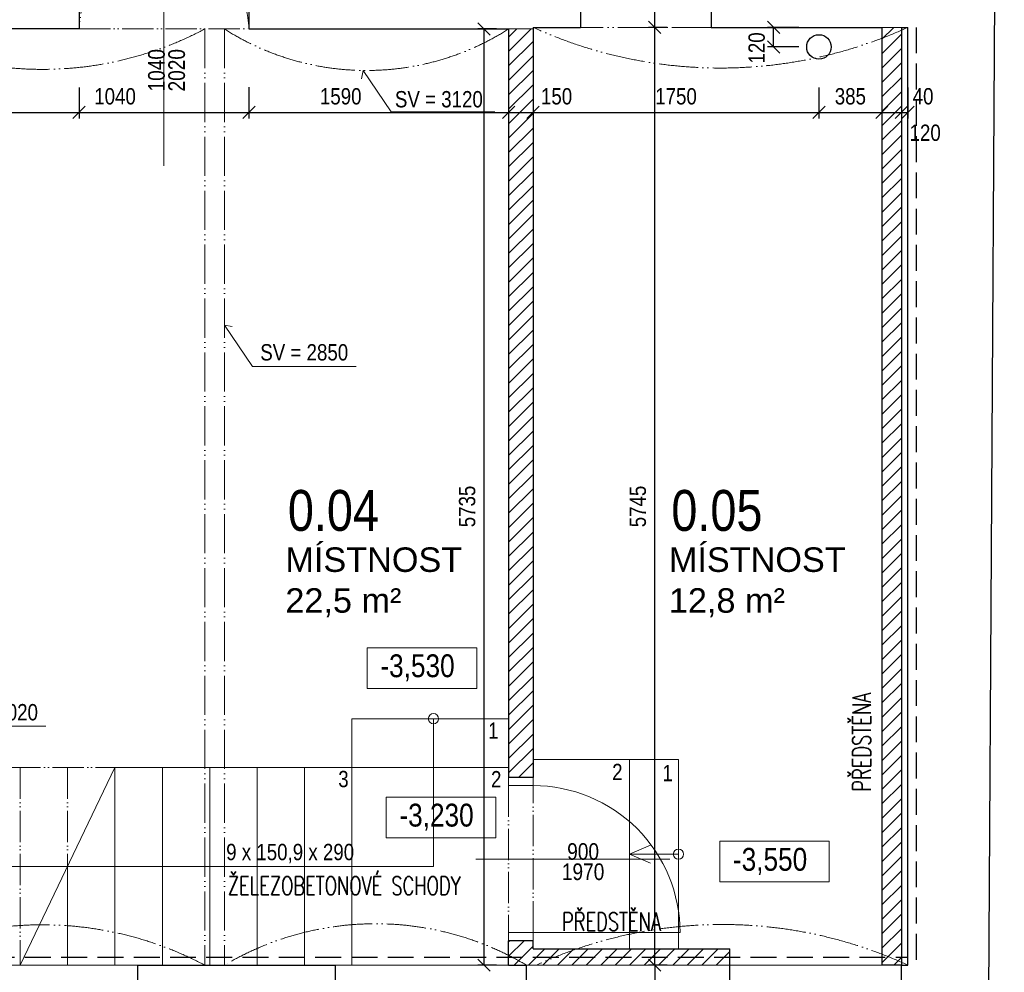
# Model space of a CAD drawing. Header units: millimetres. Extents: x -300958 to -108039, y 30118 to 292543.
# Tile 74 of 256: x -254211 to -248183, y 116936 to 122772. Entities that reach past the tile are written whole.
import ezdxf
from ezdxf.enums import TextEntityAlignment as Align

# ---------------------------------------------------------------- set-up
doc = ezdxf.new("R2010")
doc.units = ezdxf.units.MM
doc.header["$MEASUREMENT"] = 0
doc.linetypes.add('ACAD_ISO05W100', pattern=[33, 24, -3, 0, -3, 0, -3])
doc.linetypes.add('DGN Style 3', pattern=[888.558256, 634.684469, -253.873788])
doc.layers.get('0').update_dxf_attribs({"lineweight": 13})
doc.layers.get('Defpoints').update_dxf_attribs({"color": 3, "lineweight": 13})
for name, color, linetype, lineweight in [('BOURÁNÍ', 40, 'Continuous', 13), ('dims', 7, 'Continuous', 9), ('dvere', 7, 'Continuous', 9), ('popis', 7, 'Continuous', 9), ('schody', 7, 'Continuous', 13), ('tenka', 7, 'Continuous', 13), ('texts', 3, 'Continuous', 30), ('výškové kóty', 7, 'Continuous', 13), ('walls', 7, 'Continuous', 13)]:
    doc.layers.add(name, color=color, linetype=linetype, lineweight=lineweight)
doc.styles.add('GENERATED_STYLE_8', font='arial.ttf')
doc.styles.get("Standard").update_dxf_attribs({"font": 'txt.shx'})
doc.styles.add('STYLE-0', font='ARIALN.TTF')
doc.styles.add('Style-Arial', font='arial.ttf')
doc.dimstyles.new('arch', dxfattribs={"dimscale": 50, "dimtxt": 2.5, "dimasz": 2.5, "dimexe": 1.25, "dimexo": 0.9, "dimtad": 1, "dimdec": 0, "dimtxsty": 'STYLE-0', "dimblk": 'ARCHTICK', "dimcen": 2.5, "dimadec": 0, "dimazin": 0, "dimtfac": 1, "dimtdec": 0, "dimtmove": 2, "dimatfit": 3, "dimldrblk": 'ARCHTICK', "dimfxl": 0, "dimarcsym": 0})

# ---------------------------------------------------------------- blocks, each defined once
blk = doc.blocks.new('_ArchTick')
at = {"color": 0, "linetype": 'ByBlock', "flags": 128}
blk.add_lwpolyline([(-0.5, -0.5), (0.5, 0.5)], dxfattribs=at)
blk = doc.blocks.new('*D308')
at = {"layer": 'Defpoints', "color": 0, "linetype": 'Continuous'}
for p in [(-250361, 123175), (-250322.6, 123175), (-250347.6, 122725)]:
    blk.add_point(p, dxfattribs=at)
at = {"layer": 'dims', "color": 0, "linetype": 'Continuous', "lineweight": -2}
for p, q in [((-250322.6, 122725), (-250322.6, 123175)), ((-250286, 123175), (-250285.1, 123175)), ((-250272.6, 122725), (-250285.1, 122725))]:
    blk.add_line(p, q, dxfattribs=at)
at = {"layer": 'dims', "color": 0, "linetype": 'Continuous', "lineweight": -2, "xscale": 75, "yscale": 75, "zscale": 75}
for p, rotation in [((-250322.6, 123175), 90), ((-250322.6, 122725), 270)]:
    blk.add_blockref('_ArchTick', p, dxfattribs=dict(at, rotation=rotation))
at = {"layer": 'dims', "color": 0, "linetype": 'Continuous', "insert": (-250426, 122989.3), "char_height": 100, "attachment_point": 5, "rotation": 90, "style": 'STYLE-0'}
blk.add_mtext('450', dxfattribs=at)
blk = doc.blocks.new('*D313')
at = {"layer": 'Defpoints', "color": 0, "linetype": 'Continuous'}
for p in [(-249317.6, 122429.1), (-248932.6, 122432.4), (-248932.6, 122203.8)]:
    blk.add_point(p, dxfattribs=at)
at = {"layer": 'dims', "color": 0, "linetype": 'Continuous', "lineweight": -2}
for p, q in [((-249317.6, 122354.1), (-249317.6, 122166.3)), ((-248932.6, 122357.4), (-248932.6, 122166.3)), ((-249317.6, 122203.8), (-248932.6, 122203.8))]:
    blk.add_line(p, q, dxfattribs=at)
at = {"layer": 'dims', "color": 0, "linetype": 'Continuous', "lineweight": -2, "xscale": 75, "yscale": 75, "zscale": 75, "rotation": 180}
blk.add_blockref('_ArchTick', (-249317.6, 122203.8), dxfattribs=at)
at = {"layer": 'dims', "color": 0, "linetype": 'Continuous', "lineweight": -2, "xscale": 75, "yscale": 75, "zscale": 75}
blk.add_blockref('_ArchTick', (-248932.6, 122203.8), dxfattribs=at)
at = {"layer": 'dims', "color": 0, "linetype": 'Continuous', "insert": (-249125.1, 122302), "char_height": 100, "attachment_point": 5, "style": 'STYLE-0'}
blk.add_mtext('385', dxfattribs=at)
blk = doc.blocks.new('*D316')
at = {"layer": 'Defpoints', "color": 0, "linetype": 'Continuous'}
for p in [(-249595.1, 122725), (-249366.4, 122725), (-249366.4, 122605)]:
    blk.add_point(p, dxfattribs=at)
at = {"layer": 'dims', "color": 0, "linetype": 'Continuous', "lineweight": -2}
for p, q in [((-249441.4, 122725), (-249632.6, 122725)), ((-249595.1, 122605), (-249595.1, 122725)), ((-249441.4, 122605), (-249632.6, 122605))]:
    blk.add_line(p, q, dxfattribs=at)
at = {"layer": 'dims', "color": 0, "linetype": 'Continuous', "lineweight": -2, "xscale": 75, "yscale": 75, "zscale": 75}
for p, rotation in [((-249595.1, 122725), 90), ((-249595.1, 122605), 270)]:
    blk.add_blockref('_ArchTick', p, dxfattribs=dict(at, rotation=rotation))
at = {"layer": 'dims', "color": 0, "linetype": 'Continuous', "insert": (-249698.5, 122598.9), "char_height": 100, "attachment_point": 5, "rotation": 90, "style": 'STYLE-0'}
blk.add_mtext('120', dxfattribs=at)
blk = doc.blocks.new('*D787')
at = {"layer": 'Defpoints', "color": 0, "linetype": 'Continuous'}
for p in [(-251367.6, 122715), (-251217.6, 122715), (-251217.6, 116980)]:
    blk.add_point(p, dxfattribs=at)
at = {"layer": 'dims', "color": 0, "linetype": 'Continuous', "lineweight": -2}
for p, q in [((-251292.6, 122715), (-251405.1, 122715)), ((-251367.6, 116980), (-251367.6, 122715)), ((-251292.6, 116980), (-251405.1, 116980))]:
    blk.add_line(p, q, dxfattribs=at)
at = {"layer": 'dims', "color": 0, "linetype": 'Continuous', "lineweight": -2, "xscale": 75, "yscale": 75, "zscale": 75}
for p, rotation in [((-251367.6, 122715), 90), ((-251367.6, 116980), 270)]:
    blk.add_blockref('_ArchTick', p, dxfattribs=dict(at, rotation=rotation))
at = {"layer": 'dims', "color": 0, "linetype": 'Continuous', "insert": (-251471, 119790), "char_height": 100, "attachment_point": 5, "rotation": 90, "style": 'STYLE-0'}
blk.add_mtext('5735', dxfattribs=at)
blk = doc.blocks.new('*D788')
at = {"layer": 'Defpoints', "color": 0, "linetype": 'Continuous'}
for p in [(-250322.6, 122725), (-250172.6, 122725), (-250172.6, 116980)]:
    blk.add_point(p, dxfattribs=at)
at = {"layer": 'dims', "color": 0, "linetype": 'Continuous', "lineweight": -2}
for p, q in [((-250247.6, 122725), (-250360.1, 122725)), ((-250322.6, 116980), (-250322.6, 122725)), ((-250247.6, 116980), (-250360.1, 116980))]:
    blk.add_line(p, q, dxfattribs=at)
at = {"layer": 'dims', "color": 0, "linetype": 'Continuous', "lineweight": -2, "xscale": 75, "yscale": 75, "zscale": 75}
for p, rotation in [((-250322.6, 122725), 90), ((-250322.6, 116980), 270)]:
    blk.add_blockref('_ArchTick', p, dxfattribs=dict(at, rotation=rotation))
at = {"layer": 'dims', "color": 0, "linetype": 'Continuous', "insert": (-250426, 119790), "char_height": 100, "attachment_point": 5, "rotation": 90, "style": 'STYLE-0'}
blk.add_mtext('5745', dxfattribs=at)
blk = doc.blocks.new('*D789')
at = {"layer": 'Defpoints', "color": 0, "linetype": 'Continuous'}
for p in [(-248932.6, 122429.1), (-248812.6, 122432.4), (-248812.6, 122203.8)]:
    blk.add_point(p, dxfattribs=at)
at = {"layer": 'dims', "color": 0, "linetype": 'Continuous', "lineweight": -2}
for p, q in [((-248932.6, 122354.1), (-248932.6, 122166.3)), ((-248812.6, 122357.4), (-248812.6, 122166.3)), ((-248932.6, 122203.8), (-248812.6, 122203.8))]:
    blk.add_line(p, q, dxfattribs=at)
at = {"layer": 'dims', "color": 0, "linetype": 'Continuous', "lineweight": -2, "xscale": 75, "yscale": 75, "zscale": 75, "rotation": 180}
blk.add_blockref('_ArchTick', (-248932.6, 122203.8), dxfattribs=at)
at = {"layer": 'dims', "color": 0, "linetype": 'Continuous', "lineweight": -2, "xscale": 75, "yscale": 75, "zscale": 75}
blk.add_blockref('_ArchTick', (-248812.6, 122203.8), dxfattribs=at)
at = {"layer": 'dims', "color": 0, "linetype": 'Continuous', "insert": (-248667.2, 122078.7), "char_height": 100, "attachment_point": 5, "style": 'STYLE-0'}
blk.add_mtext('120', dxfattribs=at)
blk = doc.blocks.new('*D790')
at = {"layer": 'Defpoints', "color": 0, "linetype": 'Continuous'}
for p in [(-251067.6, 122429.1), (-249317.6, 122432.4), (-249317.6, 122203.8)]:
    blk.add_point(p, dxfattribs=at)
at = {"layer": 'dims', "color": 0, "linetype": 'Continuous', "lineweight": -2}
for p, q in [((-251067.6, 122354.1), (-251067.6, 122166.3)), ((-249317.6, 122357.4), (-249317.6, 122166.3)), ((-251067.6, 122203.8), (-249317.6, 122203.8))]:
    blk.add_line(p, q, dxfattribs=at)
at = {"layer": 'dims', "color": 0, "linetype": 'Continuous', "lineweight": -2, "xscale": 75, "yscale": 75, "zscale": 75, "rotation": 180}
blk.add_blockref('_ArchTick', (-251067.6, 122203.8), dxfattribs=at)
at = {"layer": 'dims', "color": 0, "linetype": 'Continuous', "lineweight": -2, "xscale": 75, "yscale": 75, "zscale": 75}
blk.add_blockref('_ArchTick', (-249317.6, 122203.8), dxfattribs=at)
at = {"layer": 'dims', "color": 0, "linetype": 'Continuous', "insert": (-250192.6, 122302), "char_height": 100, "attachment_point": 5, "style": 'STYLE-0'}
blk.add_mtext('1750', dxfattribs=at)
blk = doc.blocks.new('*D791')
at = {"layer": 'Defpoints', "color": 0, "linetype": 'Continuous'}
for p in [(-248812.6, 122429.1), (-248772.6, 122432.4), (-248772.6, 122203.8)]:
    blk.add_point(p, dxfattribs=at)
at = {"layer": 'dims', "color": 0, "linetype": 'Continuous', "lineweight": -2}
for p, q in [((-248812.6, 122354.1), (-248812.6, 122166.3)), ((-248772.6, 122357.4), (-248772.6, 122166.3)), ((-248812.6, 122203.8), (-248772.6, 122203.8))]:
    blk.add_line(p, q, dxfattribs=at)
at = {"layer": 'dims', "color": 0, "linetype": 'Continuous', "lineweight": -2, "xscale": 75, "yscale": 75, "zscale": 75, "rotation": 180}
blk.add_blockref('_ArchTick', (-248812.6, 122203.8), dxfattribs=at)
at = {"layer": 'dims', "color": 0, "linetype": 'Continuous', "lineweight": -2, "xscale": 75, "yscale": 75, "zscale": 75}
blk.add_blockref('_ArchTick', (-248772.6, 122203.8), dxfattribs=at)
at = {"layer": 'dims', "color": 0, "linetype": 'Continuous', "insert": (-248680, 122302.3), "char_height": 100, "attachment_point": 5, "style": 'STYLE-0'}
blk.add_mtext('40', dxfattribs=at)
blk = doc.blocks.new('*D792')
at = {"layer": 'Defpoints', "color": 0, "linetype": 'Continuous'}
for p in [(-251217.6, 122429.1), (-251067.6, 122432.4), (-251067.6, 122203.8)]:
    blk.add_point(p, dxfattribs=at)
at = {"layer": 'dims', "color": 0, "linetype": 'Continuous', "lineweight": -2}
for p, q in [((-251217.6, 122354.1), (-251217.6, 122166.3)), ((-251067.6, 122357.4), (-251067.6, 122166.3)), ((-251217.6, 122203.8), (-251067.6, 122203.8))]:
    blk.add_line(p, q, dxfattribs=at)
at = {"layer": 'dims', "color": 0, "linetype": 'Continuous', "lineweight": -2, "xscale": 75, "yscale": 75, "zscale": 75, "rotation": 180}
blk.add_blockref('_ArchTick', (-251217.6, 122203.8), dxfattribs=at)
at = {"layer": 'dims', "color": 0, "linetype": 'Continuous', "lineweight": -2, "xscale": 75, "yscale": 75, "zscale": 75}
blk.add_blockref('_ArchTick', (-251067.6, 122203.8), dxfattribs=at)
at = {"layer": 'dims', "color": 0, "linetype": 'Continuous', "insert": (-250923.9, 122302), "char_height": 100, "attachment_point": 5, "style": 'STYLE-0'}
blk.add_mtext('150', dxfattribs=at)
blk = doc.blocks.new('*D793')
at = {"layer": 'Defpoints', "color": 0, "linetype": 'Continuous'}
for p in [(-252807.6, 122429.1), (-251217.6, 122432.4), (-251217.6, 122203.8)]:
    blk.add_point(p, dxfattribs=at)
at = {"layer": 'dims', "color": 0, "linetype": 'Continuous', "lineweight": -2}
for p, q in [((-252807.6, 122354.1), (-252807.6, 122166.3)), ((-251217.6, 122357.4), (-251217.6, 122166.3)), ((-252807.6, 122203.8), (-251217.6, 122203.8))]:
    blk.add_line(p, q, dxfattribs=at)
at = {"layer": 'dims', "color": 0, "linetype": 'Continuous', "lineweight": -2, "xscale": 75, "yscale": 75, "zscale": 75, "rotation": 180}
blk.add_blockref('_ArchTick', (-252807.6, 122203.8), dxfattribs=at)
at = {"layer": 'dims', "color": 0, "linetype": 'Continuous', "lineweight": -2, "xscale": 75, "yscale": 75, "zscale": 75}
blk.add_blockref('_ArchTick', (-251217.6, 122203.8), dxfattribs=at)
at = {"layer": 'dims', "color": 0, "linetype": 'Continuous', "insert": (-252245.5, 122302), "char_height": 100, "attachment_point": 5, "style": 'STYLE-0'}
blk.add_mtext('1590', dxfattribs=at)
blk = doc.blocks.new('*D794')
at = {"layer": 'Defpoints', "color": 0, "linetype": 'Continuous'}
for p in [(-253847.6, 122430.2), (-252807.6, 122433.5), (-252807.6, 122203.8)]:
    blk.add_point(p, dxfattribs=at)
at = {"layer": 'dims', "color": 0, "linetype": 'Continuous', "lineweight": -2}
for p, q in [((-253847.6, 122355.2), (-253847.6, 122166.3)), ((-252807.6, 122358.5), (-252807.6, 122166.3)), ((-253847.6, 122203.8), (-252807.6, 122203.8))]:
    blk.add_line(p, q, dxfattribs=at)
at = {"layer": 'dims', "color": 0, "linetype": 'Continuous', "lineweight": -2, "xscale": 75, "yscale": 75, "zscale": 75, "rotation": 180}
blk.add_blockref('_ArchTick', (-253847.6, 122203.8), dxfattribs=at)
at = {"layer": 'dims', "color": 0, "linetype": 'Continuous', "lineweight": -2, "xscale": 75, "yscale": 75, "zscale": 75}
blk.add_blockref('_ArchTick', (-252807.6, 122203.8), dxfattribs=at)
at = {"layer": 'dims', "color": 0, "linetype": 'Continuous', "insert": (-253627.2, 122302), "char_height": 100, "attachment_point": 5, "style": 'STYLE-0'}
blk.add_mtext('1040', dxfattribs=at)
blk = doc.blocks.new('*D795')
at = {"layer": 'Defpoints', "color": 0, "linetype": 'Continuous'}
for p in [(-255067.6, 122429.1), (-253847.6, 122432.4), (-253847.6, 122203.8)]:
    blk.add_point(p, dxfattribs=at)
at = {"layer": 'dims', "color": 0, "linetype": 'Continuous', "lineweight": -2}
for p, q in [((-255067.6, 122354.1), (-255067.6, 122166.3)), ((-253847.6, 122357.4), (-253847.6, 122166.3)), ((-255067.6, 122203.8), (-253847.6, 122203.8))]:
    blk.add_line(p, q, dxfattribs=at)
at = {"layer": 'dims', "color": 0, "linetype": 'Continuous', "lineweight": -2, "xscale": 75, "yscale": 75, "zscale": 75, "rotation": 180}
blk.add_blockref('_ArchTick', (-255067.6, 122203.8), dxfattribs=at)
at = {"layer": 'dims', "color": 0, "linetype": 'Continuous', "lineweight": -2, "xscale": 75, "yscale": 75, "zscale": 75}
blk.add_blockref('_ArchTick', (-253847.6, 122203.8), dxfattribs=at)
at = {"layer": 'dims', "color": 0, "linetype": 'Continuous', "insert": (-254457.6, 122302), "char_height": 100, "attachment_point": 5, "style": 'STYLE-0'}
blk.add_mtext('1220', dxfattribs=at)
blk = doc.blocks.new('*D853')
at = {"layer": 'Defpoints', "color": 0, "linetype": 'Continuous'}
for p in [(-250172.6, 116980), (-250322.6, 116190), (-250052.6, 116190)]:
    blk.add_point(p, dxfattribs=at)
at = {"layer": 'dims', "color": 0, "linetype": 'Continuous', "lineweight": -2}
for p, q in [((-250247.6, 116980), (-250360.1, 116980)), ((-250322.6, 116980), (-250322.6, 116190)), ((-250127.6, 116190), (-250360.1, 116190))]:
    blk.add_line(p, q, dxfattribs=at)
at = {"layer": 'dims', "color": 0, "linetype": 'Continuous', "lineweight": -2, "xscale": 75, "yscale": 75, "zscale": 75}
for p, rotation in [((-250322.6, 116980), 90), ((-250322.6, 116190), 270)]:
    blk.add_blockref('_ArchTick', p, dxfattribs=dict(at, rotation=rotation))
at = {"layer": 'dims', "color": 0, "linetype": 'Continuous', "insert": (-250392.4, 116585), "char_height": 100, "attachment_point": 5, "rotation": 90, "style": 'STYLE-0'}
blk.add_mtext('790', dxfattribs=at)

msp = doc.modelspace()

# ---------------------------------------------------------------- hatches: boundary and pattern name
at = {"layer": 'BOURÁNÍ', "linetype": 'Continuous'}
h = msp.add_hatch(dxfattribs=at)
h.set_pattern_fill('ANSI31', color=256, scale=500, style=0)
h.paths.add_polyline_path([(-251217.6, 118130), (-251067.6, 118130), (-251067.6, 122715), (-251217.6, 122715)])
h = msp.add_hatch(dxfattribs=at)
h.set_pattern_fill('ANSI31', color=256, scale=500, style=0)
h.paths.add_polyline_path([(-248812.6, 122707.1, -0.01172), (-248932.6, 122658), (-248932.6, 117047.5, -0.011932), (-248812.6, 116998)])
h.paths.add_polyline_path([(-248812.6, 122707.1), (-248812.6, 122725), (-248932.6, 122725), (-248932.6, 122658, 0.01172)])
h.paths.add_polyline_path([(-248932.6, 116980), (-248812.6, 116980), (-248812.6, 116998, 0.011932), (-248932.6, 117047.5)])
h = msp.add_hatch(dxfattribs=at)
h.set_pattern_fill('ANSI31', color=256, scale=500, style=0)
h.set_pattern_definition([(45, (0, 115), (-44.194174, 44.194174), [])])
h.paths.add_polyline_path([(-249862.6, 116980), (-249862.6, 117080), (-250798.7, 117080, 0.024662), (-251047.6, 116980)])
h.paths.add_polyline_path([(-251067.6, 117080), (-251067.6, 117130), (-251217.6, 117130), (-251217.6, 117040.2, -0.0173), (-251107.6, 116980), (-251047.6, 116980, -0.024662), (-250798.7, 117080)])
h.paths.add_polyline_path([(-251217.6, 117040.2), (-251217.6, 116980), (-251107.6, 116980, 0.0173)], flags=17)

# ---------------------------------------------------------------- linework, layer by layer
at = {"layer": 'BOURÁNÍ', "linetype": 'ACAD_ISO05W100', "ltscale": 8}
for p, q in [((-253847.6, 122715), (-252807.6, 122715)), ((-255067.6, 118190), (-253627.6, 118190)), ((-254207.6, 118190), (-254207.6, 116980)), ((-253917.6, 118190), (-253917.6, 117585)), ((-251217.6, 118080), (-251217.6, 117180)), ((-251067.6, 117180), (-251067.6, 118080))]:
    msp.add_line(p, q, dxfattribs=at)
at = {"layer": 'BOURÁNÍ', "linetype": 'Continuous', "lineweight": 30}
for p, q in [((-251217.6, 122715), (-251217.6, 118130)), ((-251067.6, 122725), (-251067.6, 118130)), ((-248932.6, 122725), (-248932.6, 116980)), ((-248812.6, 122725), (-248812.6, 116980)), ((-251067.6, 118130), (-251217.6, 118130)), ((-251067.6, 117130), (-251217.6, 117130)), ((-251067.6, 117080), (-249862.6, 117080)), ((-249862.6, 116980), (-249862.6, 117080)), ((-251217.6, 116980), (-251107.6, 116980)), ((-248812.6, 116980), (-248932.6, 116980))]:
    msp.add_line(p, q, dxfattribs=at)
at = {"layer": 'BOURÁNÍ', "linetype": 'DGN Style 3', "lineweight": 30, "ltscale": 0.25}
for p, q in [((-248722.6, 122725), (-248722.6, 116980)), ((-255067.6, 117030), (-248772.6, 117030))]:
    msp.add_line(p, q, dxfattribs=at)
at = {"layer": 'BOURÁNÍ', "linetype": 'Continuous'}
for p, q in [((-252177.6, 118490), (-252177.6, 116980)), ((-252177.6, 118490), (-251217.6, 118490)), ((-251677.6, 118490), (-251677.6, 117585)), ((-251067.6, 118240), (-250177.6, 118240)), ((-250477.6, 117080), (-250477.6, 118240)), ((-250177.6, 117080), (-250177.6, 118240)), ((-253627.6, 118190), (-254207.6, 116980)), ((-253627.6, 118190), (-253627.6, 116980)), ((-253627.6, 118190), (-251217.6, 118190)), ((-253337.6, 118190), (-253337.6, 116980)), ((-253047.6, 118190), (-253047.6, 116980)), ((-252757.6, 116980), (-252757.6, 118190)), ((-252467.6, 118190), (-252467.6, 116980)), ((-250477.6, 117660), (-250348.6, 117715.1)), ((-250177.6, 117660), (-250477.6, 117660)), ((-250477.6, 117660), (-250348.6, 117604.9)), ((-251677.6, 117585), (-254497.6, 117585)), ((-253917.6, 117585), (-253917.6, 116980))]:
    msp.add_line(p, q, dxfattribs=at)
at = {"layer": 'BOURÁNÍ', "linetype": 'ACAD_ISO05W100', "ltscale": 8, "flags": 128}
msp.add_lwpolyline([(-252807.6, 122715, 0.974748), (-253847.6, 122715)], format="xyb", dxfattribs=at)
at = {"layer": 'BOURÁNÍ', "linetype": 'Continuous', "flags": 128}
for points in [[(-251217.6, 118130), (-251217.6, 118080), (-251067.6, 118080), (-251067.6, 118130)], [(-251217.6, 117130), (-251217.6, 117180), (-251067.6, 117180), (-251067.6, 117130)]]:
    msp.add_lwpolyline(points, dxfattribs=at)
msp.add_lwpolyline([(-251067.6, 117180), (-250167.6, 117180), (-251067.6, 117180), (-250167.6, 117180, 0.414214), (-251067.6, 118080)], format="xyb", dxfattribs=at)
at = {"layer": 'BOURÁNÍ', "linetype": 'Continuous', "lineweight": 30, "flags": 128}
for points in [[(-251217.6, 116980), (-251217.6, 117130)], [(-251067.6, 117080), (-251067.6, 117130)]]:
    msp.add_lwpolyline(points, dxfattribs=at)
at = {"layer": 'BOURÁNÍ', "linetype": 'Continuous'}
for centre in [(-251677.6, 118490), (-250177.6, 117660)]:
    msp.add_circle(centre, 31.6, dxfattribs=at)
at = {"layer": 'dvere', "linetype": 'Continuous'}
for p, q in [((-253327.6, 123065), (-253327.6, 121877.7)), ((-251417.6, 117630), (-250230.3, 117630))]:
    msp.add_line(p, q, dxfattribs=at)
at = {"layer": 'popis', "flags": 128}
for points in [[(-251301.9, 122207.4), (-251936.2, 122207.4), (-252107.6, 122460.9), (-252117.4, 122410.6)], [(-252151.9, 120648.1), (-252786.2, 120648.1), (-252957.6, 120901.5), (-252909.1, 120891.8)], [(-254051.2, 118443.4), (-254685.5, 118443.4), (-254856.9, 118190), (-254880.8, 118241.9)]]:
    msp.add_lwpolyline(points, dxfattribs=at)
at = {"layer": 'tenka', "linetype": 'Continuous'}
for p, q in [((-251217.6, 122715), (-251067.6, 122715)), ((-248932.6, 122725), (-248812.6, 122725)), ((-254647.6, 116980), (-253487.6, 116980)), ((-252277.6, 116980), (-251217.6, 116980)), ((-249862.6, 116980), (-248932.6, 116980))]:
    msp.add_line(p, q, dxfattribs=at)
at = {"layer": 'tenka', "linetype": 'ACAD_ISO05W100', "ltscale": 10}
msp.add_line((-249977.6, 122725), (-250777.6, 122725), dxfattribs=at)
at = {"layer": 'tenka', "linetype": 'ACAD_ISO05W100', "ltscale": 10, "flags": 128}
for points in [[(-253077.6, 122715, -0.248637), (-255067.6, 122715)], [(-251217.6, 122715, -0.292243), (-252957.6, 122715)], [(-248772.6, 122725, -0.217204), (-251067.6, 122725)], [(-253077.6, 116980, 0.248637), (-255067.6, 116980)], [(-251107.6, 116980, 0.27434), (-252957.6, 116980)], [(-248772.6, 116980, 0.219108), (-251047.6, 116980)]]:
    msp.add_lwpolyline(points, format="xyb", dxfattribs=at)
for points in [[(-253077.6, 122715), (-253077.6, 116980)], [(-252957.6, 122715), (-252957.6, 116980)]]:
    msp.add_lwpolyline(points, dxfattribs=at)
at = {"layer": 'tenka', "linetype": 'Continuous', "flags": 128}
msp.add_lwpolyline([(-251107.6, 116980), (-249862.6, 116980)], dxfattribs=at)
at = {"layer": 'výškové kóty', "linetype": 'Continuous', "lineweight": 0, "flags": 128}
for points in [[(-252083.3, 118925), (-251412.6, 118925), (-251412.6, 118675.5), (-252083.3, 118675.5)], [(-251966.7, 118010), (-251296, 118010), (-251296, 117760.5), (-251966.7, 117760.5)], [(-249924.6, 117739.3), (-249253.9, 117739.3), (-249253.9, 117489.8), (-249924.6, 117489.8)]]:
    msp.add_lwpolyline(points, close=True, dxfattribs=at)
at = {"layer": 'walls', "linetype": 'Continuous', "lineweight": 30}
for p, q in [((-248182.6, 132620), (-248282.6, 116190)), ((-252807.6, 123355), (-252807.6, 122715)), ((-250777.6, 123175), (-250777.6, 122725)), ((-249977.6, 123175), (-249977.6, 122725)), ((-252807.6, 122716.1), (-251217.6, 122715)), ((-251067.6, 122725), (-250777.6, 122725)), ((-249977.6, 122725), (-248932.6, 122725)), ((-248812.6, 122725), (-248772.6, 122725)), ((-253487.6, 116390), (-253487.6, 116980)), ((-252277.6, 116390), (-252277.6, 116980)), ((-251107.6, 116390), (-251107.6, 116980)), ((-249862.6, 116390), (-249862.6, 116980)), ((-248812.6, 116340), (-248812.6, 116980))]:
    msp.add_line(p, q, dxfattribs=at)
at = {"layer": 'walls', "linetype": 'Continuous', "lineweight": 30, "flags": 128}
for points in [[(-254042.6, 123355), (-253847.6, 123355), (-253847.6, 122715)], [(-253847.6, 122715), (-255067.6, 122715), (-255067.6, 116980)], [(-248812.6, 116980), (-248772.6, 116980), (-248772.6, 122725)], [(-253487.6, 116980), (-252277.6, 116980)]]:
    msp.add_lwpolyline(points, dxfattribs=at)
at = {"layer": 'walls', "linetype": 'Continuous', "lineweight": 30}
msp.add_circle((-249317.6, 122605), 75, dxfattribs=at)

# ---------------------------------------------------------------- texts
at = {"layer": 'dims', "linetype": 'Continuous', "style": 'STYLE-0'}
for s, p in [('SV = 3120', (-251644.5, 122284.8)), ('SV = 2850', (-252468.9, 120734.4)), ('SV = 2020', (-254368.2, 118529.7))]:
    msp.add_text(s, height=100, dxfattribs=at).set_placement(p, align=Align.MIDDLE_CENTER)
at = {"layer": 'dvere', "linetype": 'Continuous', "insert": (-253311.3, 122462.3), "char_height": 102, "attachment_point": 5, "rotation": 90, "line_spacing_factor": 0.72871, "style": 'STYLE-0'}
msp.add_mtext('1040\\P2020', dxfattribs=at)
at = {"layer": 'dvere', "linetype": 'Continuous', "insert": (-250761.5, 117613.7), "char_height": 102, "attachment_point": 5, "line_spacing_factor": 0.72871, "style": 'STYLE-0'}
msp.add_mtext('900\\P1970', dxfattribs=at)
at = {"layer": 'popis', "linetype": 'Continuous', "char_height": 150, "width": 1303.837, "attachment_point": 1, "style": 'GENERATED_STYLE_8'}
for s, insert in [('\\A1;MÍSTNOST \\P22,5 m²', (-252584.3, 119539.2)), ('\\A1;MÍSTNOST \\P12,8 m²', (-250236.3, 119539.2))]:
    msp.add_mtext(s, dxfattribs=dict(at, insert=insert))
at = {"layer": 'popis', "linetype": 'Continuous', "char_height": 112, "attachment_point": 4, "line_spacing_factor": 0.765173, "style": 'Style-Arial'}
for s, insert, rotation in [('{\\Fromans|c238;\\W0.71429;PŘEDSTĚNA}', (-249055.6, 118042.4), 90.00116), ('{\\Fromans|c238;\\W0.71429;ŽELEZOBETONOVÉ SCHODY}', (-252936.6, 117466.4), 0.00116), ('{\\Fromans|c238;\\W0.71429;PŘEDSTĚNA}', (-250890.9, 117246.3), 0.00116)]:
    msp.add_mtext(s, dxfattribs=dict(at, insert=insert, rotation=rotation))
at = {"layer": 'schody', "linetype": 'Continuous', "style": 'STYLE-0'}
for s, p in [('1', (-251311.4, 118416.7)), ('3', (-252228.7, 118120.3)), ('2', (-251293.6, 118119.3)), ('2', (-250551.7, 118163.6)), ('1', (-250244, 118157.2)), ('9 x 150,9 x 290', (-252555.1, 117673.1))]:
    msp.add_text(s, height=100, dxfattribs=at).set_placement(p, align=Align.MIDDLE_CENTER)
at = {"layer": 'texts', "linetype": 'Continuous', "lineweight": 0, "char_height": 250, "width": 788.673, "attachment_point": 5}
for s, insert in [('{\\fArial Narrow|b0|i0|c238|p39;0.04}', (-252290.3, 119763.9)), ('{\\fArial Narrow|b0|i0|c238|p39;0.05}', (-249942.3, 119763.9))]:
    msp.add_mtext(s, dxfattribs=dict(at, insert=insert))
at = {"layer": 'výškové kóty', "linetype": 'Continuous', "lineweight": 0, "char_height": 140, "width": 1046.843, "attachment_point": 1, "style": 'STYLE-0'}
for s, insert in [('-3,530', (-252002.7, 118884.1)), ('-3,230', (-251886.2, 117969.1)), ('-3,550', (-249844, 117698.4))]:
    msp.add_mtext(s, dxfattribs=dict(at, insert=insert))

# ---------------------------------------------------------------- dimensions: what is measured, and where the dimension line sits
at = {"layer": 'dims', "linetype": 'Continuous'}
for base, p1, p2, picture, middle in [((-250322.6, 123175), (-250347.6, 122725), (-250361, 123175), '*D308', (-250426, 122989.3)), ((-251367.6, 122715), (-251217.6, 116980), (-251217.6, 122715), '*D787', (-251471, 119790)), ((-250322.6, 122725), (-250172.6, 116980), (-250172.6, 122725), '*D788', (-250426, 119790)), ((-249595.1, 122725), (-249366.4, 122605), (-249366.4, 122725), '*D316', (-249698.5, 122598.9))]:
    dim = msp.add_linear_dim(base=base, p1=p1, p2=p2, angle=90, dimstyle='arch', override={"dimtxt": 2, "dimasz": 1.5, "dimexe": 0.75, "dimexo": 1.5, "dimgap": 0.375, "dimcen": 0.05}, dxfattribs=at)
    dim.commit()
    dim.dimension.update_dxf_attribs({"geometry": picture, "text_midpoint": middle, "dimtype": 160})
for base, p1, p2, picture, middle in [((-253847.6, 122203.8), (-255067.6, 122429.1), (-253847.6, 122432.4), '*D795', (-254457.6, 122302)), ((-252807.6, 122203.8), (-253847.6, 122430.2), (-252807.6, 122433.5), '*D794', (-253627.2, 122302)), ((-251217.6, 122203.8), (-252807.6, 122429.1), (-251217.6, 122432.4), '*D793', (-252245.5, 122302)), ((-251067.6, 122203.8), (-251217.6, 122429.1), (-251067.6, 122432.4), '*D792', (-250923.9, 122302)), ((-249317.6, 122203.8), (-251067.6, 122429.1), (-249317.6, 122432.4), '*D790', (-250192.6, 122302)), ((-248932.6, 122203.8), (-249317.6, 122429.1), (-248932.6, 122432.4), '*D313', (-249125.1, 122302)), ((-248812.6, 122203.8), (-248932.6, 122429.1), (-248812.6, 122432.4), '*D789', (-248667.2, 122078.7)), ((-248772.6, 122203.8), (-248812.6, 122429.1), (-248772.6, 122432.4), '*D791', (-248680, 122302.3))]:
    dim = msp.add_linear_dim(base=base, p1=p1, p2=p2, dimstyle='arch', override={"dimtxt": 2, "dimasz": 1.5, "dimexe": 0.75, "dimexo": 1.5, "dimgap": 0.375, "dimcen": 0.05}, dxfattribs=at)
    dim.commit()
    dim.dimension.update_dxf_attribs({"geometry": picture, "text_midpoint": middle, "dimtype": 160})
dim = msp.add_linear_dim(base=(-250322.6, 116190), p1=(-250172.6, 116980), p2=(-250052.6, 116190), angle=270, dimstyle='arch', override={"dimtxt": 2, "dimasz": 1.5, "dimexe": 0.75, "dimexo": 1.5, "dimgap": 0.375, "dimcen": 0.05}, dxfattribs=at)
dim.commit()
dim.dimension.update_dxf_attribs({"geometry": '*D853', "text_midpoint": (-250392.4, 116585)})

doc.saveas('drawing.dxf')
